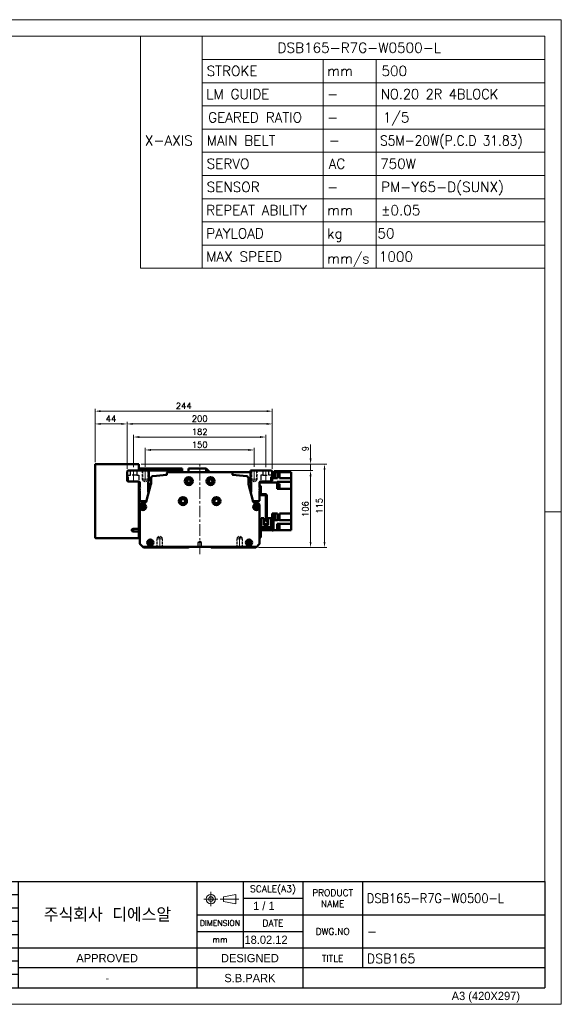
# Model space of a CAD drawing. Header units: millimetres. Extents: x 46891 to 50463, y 6223 to 9884.
# Tile 5 of 5: x 49717 to 50463, y 8529 to 9884. Entities that reach past the tile are written whole.
import ezdxf
from ezdxf.enums import TextEntityAlignment as Align

# ---------------------------------------------------------------- set-up
doc = ezdxf.new("R2010")
doc.units = ezdxf.units.MM
doc.header["$LTSCALE"] = 0.5
for name, pattern in [('CENTER', [50.8, 31.75, -6.35, 6.35, -6.35]), ('HIDDEN', [9.525, 6.35, -3.175]), ('HIDDENX2', [19.05, 12.7, -6.35])]:
    doc.linetypes.add(name, pattern=pattern)
doc.layers.get('0').update_dxf_attribs({"lineweight": 20})
for name, color, linetype, lineweight in [('1', 1, 'CENTER', 13), ('4', 4, 'Continuous', 13), ('외형선(ISO)', 7, 'Continuous', 50)]:
    doc.layers.add(name, color=color, linetype=linetype, lineweight=lineweight)
doc.layers.add('2', color=2, linetype='HIDDENX2')
doc.layers.add('3', color=3, linetype='Continuous')
doc.styles.add('ACISOGDT', font='amgdt.shx')
doc.styles.add('DSR TEXT', font='romans.shx', dxfattribs={"bigfont": 'whgtxt.shx'})
doc.styles.get("Standard").update_dxf_attribs({"font": 'romans.shx', "bigfont": 'whgtxt.shx'})
doc.dimstyles.new('DSR', dxfattribs={"dimscale": 2, "dimtxt": 3, "dimasz": 3, "dimexe": 0.5, "dimexo": 0.5, "dimgap": 0.5, "dimtad": 1, "dimdsep": 46, "dimtxsty": 'Standard', "dimcen": 2.5, "dimclrd": 4, "dimclre": 4, "dimclrt": 2, "dimadec": 0, "dimazin": 2, "dimtfac": 1, "dimtmove": 0, "dimatfit": 3, "dimfxl": 0, "dimlwd": -1, "dimlwe": -1, "dimarcsym": 0})

# ---------------------------------------------------------------- blocks, each defined once
blk = doc.blocks.new('A$C13F00394')
for p, q in [((109.11, 28.14), (105.34, 27.43)), ((105.34, 27.43), (105.34, 26.01)), ((109.11, 25.3), (109.11, 28.14)), ((-202.34, 25.67), (-191.42, 25.67)), ((-202.34, 25.3), (-191.42, 25.3)), ((105.34, 26.01), (109.11, 25.3))]:
    blk.add_line(p, q)
for radius in [1.42, 0.71]:
    blk.add_circle((101.56, 26.76), radius)
at = {"layer": '1'}
for p, q in [((103.69, 26.76), (99.44, 26.76)), ((101.56, 28.89), (101.56, 24.63)), ((104.41, 26.76), (110.04, 26.76))]:
    blk.add_line(p, q, dxfattribs=at)
at = {"layer": '3'}
for p, q in [((0, 32), (-207.68, 32)), ((0, 32), (202.32, 32)), ((0, 32), (0, 0)), ((43.43, 32), (43.43, 0)), ((97.32, 32), (97.32, 12)), ((111.32, 32), (111.32, 12)), ((129.32, 32), (129.32, 0)), ((147.32, 32), (147.32, 6)), ((202.32, 32), (202.32, 0)), ((0, 28), (25, 24)), ((43.43, 28), (0, 28)), ((25, 28), (25, 0)), ((34.7, 28), (34.7, 0)), ((111.32, 27), (129.32, 27)), ((43.43, 24), (0, 24)), ((97.32, 22), (202.32, 22)), ((43.43, 20), (0, 20)), ((43.43, 16), (0, 16)), ((97.32, 17), (129.32, 17)), ((0, 12), (129.32, 12)), ((97.32, 12), (97.32, 0)), ((129.32, 12), (202.32, 12)), ((43.43, 8), (0, 8)), ((97.32, 6), (43.43, 6)), ((129.32, 6), (97.32, 6)), ((202.32, 6), (129.32, 6)), ((43.43, 4), (0, 4)), ((0, 0), (202.32, 0))]:
    blk.add_line(p, q, dxfattribs=at)
at = {"color": 0, "style": 'DSR TEXT'}
for s, height, p in [('조립 치수 허용차', 2, (11.97, 29.02)), ('등급', 1.5, (20.77, 25.52)), ('정밀급', 1.5, (27.18, 25.37)), ('보통급', 1.3, (36.41, 25.38)), ('치수 구분', 1.5, (0.69, 24.78)), (' 0.5 초과 6 이하', 1.6, (0.56, 21.19)), (' 6 초과 30 이하', 1.6, (0.49, 17.19)), (' 30 초과 120 이하', 1.6, (0.49, 13.19)), (' 120 초과 315 이하', 1.6, (0.49, 9.19)), (' 315 초과 1000 이하', 1.6, (0.49, 5.19)), (' 1000 초과 2000 이하', 1.6, (0.49, 1.19))]:
    blk.add_text(s, height=height, dxfattribs=at).set_placement(p)
at = {"color": 7, "style": 'ACISOGDT'}
for s, p in [('APPROVED', (70.28, 8.93)), ('DESIGNED', (113.35, 8.93))]:
    blk.add_text(s, height=2.5, dxfattribs=at).set_placement(p, align=Align.MIDDLE_CENTER)
at = {"color": 7, "attachment_point": 5, "style": 'DSR TEXT'}
for s, insert, char_height in [('SCALE(A3)', (120.32, 29.5), 2), ('PRODUCT\\PNAME', (138.32, 27), 2), ('주식회사 디에스알', (70.37, 22), 4.2), ('DIMENSION', (104.32, 19.5), 1.7), ('DATE', (120.32, 19.5), 2), ('DWG.NO', (138.32, 17), 2), ('mm', (104.32, 14.5), 1.8), ('TITLE', (138.32, 8.83), 2)]:
    blk.add_mtext(s, dxfattribs=dict(at, insert=insert, char_height=char_height))
at = {"color": 0, "char_height": 1.6, "attachment_point": 5, "style": 'DSR TEXT'}
for s, insert in [('%%P0.05', (29.85, 22)), ('%%P0.1', (39.07, 22)), ('%%P0.1', (29.85, 18)), ('%%P0.2', (39.07, 18)), ('%%P0.15', (29.85, 14)), ('%%P0.3', (39.07, 14)), ('%%P0.2', (29.85, 10)), ('%%P0.5', (39.07, 10)), ('%%P0.3', (29.85, 6)), ('%%P0.8', (39.07, 6)), ('%%P0.5', (29.85, 2)), ('%%P1.2', (39.07, 2))]:
    blk.add_mtext(s, dxfattribs=dict(at, insert=insert))
at = {"layer": '4', "color": 0, "style": 'DSR TEXT'}
blk.add_text('NOTE', height=3, dxfattribs=at).set_placement((-202.39, 26.38))
blk = doc.blocks.new('A$C1C1952E1')
for p, q in [((293, 292), (293, 222)), ((311.67, 292), (311.67, 222)), ((311.67, 285), (415, 285)), ((348.18, 285), (348.18, 222)), ((364.13, 285), (364.13, 222)), ((311.67, 278), (415, 278)), ((311.67, 271), (415, 271)), ((311.67, 264), (415, 264)), ((311.67, 257), (415, 257)), ((311.67, 250), (415, 250)), ((311.67, 243), (415, 243)), ((311.67, 236), (415, 236)), ((311.67, 229), (415, 229)), ((293, 222), (415, 222))]:
    blk.add_line(p, q)
at = {"color": 1}
blk.add_lwpolyline([(0, 0), (420, 0), (420, 297), (0, 297)], close=True, dxfattribs=at)
at = {"color": 3}
blk.add_lwpolyline([(5, 5), (415, 5), (415, 292), (5, 292)], close=True, dxfattribs=at)
at = {"color": 7, "style": 'ACISOGDT'}
blk.add_text('A3 (420X297)', height=2.5, dxfattribs=at).set_placement((386.91, 1.28))
blk = doc.blocks.new('A$C1E181772')
at = {"layer": '외형선(ISO)'}
for p, q in [((17.4, 71), (17.4, 59.6)), ((19, 71), (17.4, 71)), ((9, 22), (9, 57.5)), ((10.6, 57.5), (10.6, 22)), ((11.1, 59.6), (16.9, 59.6)), ((16.9, 58), (11.1, 58)), ((17.4, 59.6), (18.9, 59.6)), ((1.6, 25), (0, 25)), ((0, 22), (0, 25)), ((0, 22), (0, 12)), ((1.6, 25), (1.6, 22)), ((1.6, 12.1), (1.6, 22)), ((3.3, 26.5), (3.3, 14.1)), ((7, 26.5), (3.3, 26.5)), ((3.3, 11.6), (3.3, 14.1)), ((5.3, 14.1), (3.3, 14.1)), ((14.7, 14.1), (5.3, 14.1)), ((7, 17.1), (7, 26.5)), ((7, 18.1), (13, 18.1)), ((13, 17.8), (7, 17.8)), ((7, 17.1), (13, 17.1)), ((10.6, 22), (9, 22)), ((16.7, 26.5), (13, 26.5)), ((13, 26.5), (13, 17.1)), ((16.7, 14.1), (14.7, 14.1)), ((16.7, 14.1), (16.7, 26.5)), ((16.7, 14.1), (16.7, 11.6)), ((2, 10), (16.9, 10)), ((17, 11.6), (2.1, 11.6)), ((17.4, 9.5), (17.4, 3)), ((17.4, 0), (17.4, 3)), ((17.4, 0), (19, 0))]:
    blk.add_line(p, q, dxfattribs=at)
for centre, radius, start, end in [((11.1, 57.5), 2.1, 90, 180), ((11.1, 57.5), 0.5, 90, 180), ((16.9, 60.1), 0.5, 270, 0), ((16.9, 60.1), 2.1, 270, 346.2259), ((2, 12), 2, 179.9999, 269.9999), ((2.1, 12.1), 0.5, 179.9999, 269.9999), ((16.9, 9.5), 0.5, 359.9999, 89.9999), ((17, 9.6), 2, 0.2454, 89.9999)]:
    blk.add_arc(centre, radius, start, end, dxfattribs=at)
blk = doc.blocks.new('*D127')
at = {"color": 1, "linetype": 'ByBlock'}
for p, q in [((49890.2, 9268.6), (49890.2, 9295)), ((50032.4, 9292), (49898, 9292)), ((50040.2, 9268.6), (50040.2, 9295))]:
    blk.add_line(p, q, dxfattribs=at)
at = {"color": 1}
for points in [[(49898, 9293.3), (49898, 9290.7), (49890.2, 9292)], [(50032.4, 9293.3), (50032.4, 9290.7), (50040.2, 9292)]]:
    blk.add_solid(points, dxfattribs=at)
at = {"layer": 'Defpoints', "color": 0}
for p in [(49890.2, 9292), (49890.2, 9265), (50040.2, 9265)]:
    blk.add_point(p, dxfattribs=at)
at = {"color": 3, "insert": (49965.2, 9299.2), "char_height": 8.4, "attachment_point": 5, "style": 'DSR TEXT'}
blk.add_mtext('150', dxfattribs=at)
blk = doc.blocks.new('*D128')
at = {"color": 1, "linetype": 'ByBlock'}
for p, q in [((49874.2, 9268.2), (49874.2, 9312.8)), ((50056.2, 9268.2), (50056.2, 9312.8)), ((50048.4, 9309.8), (49882, 9309.8))]:
    blk.add_line(p, q, dxfattribs=at)
at = {"color": 1}
for points in [[(49882, 9311.1), (49882, 9308.5), (49874.2, 9309.8)], [(50048.4, 9311.1), (50048.4, 9308.5), (50056.2, 9309.8)]]:
    blk.add_solid(points, dxfattribs=at)
at = {"layer": 'Defpoints', "color": 0}
for p in [(49874.2, 9309.8), (49874.2, 9264.6), (50056.2, 9264.6)]:
    blk.add_point(p, dxfattribs=at)
at = {"color": 3, "insert": (49965.2, 9317), "char_height": 8.4, "attachment_point": 5, "style": 'DSR TEXT'}
blk.add_mtext('182', dxfattribs=at)
blk = doc.blocks.new('*D129')
at = {"color": 1, "linetype": 'ByBlock'}
for p, q in [((49865.2, 9266.2), (49865.2, 9330.8)), ((50057.4, 9327.8), (49873, 9327.8)), ((50065.2, 9266.2), (50065.2, 9330.8))]:
    blk.add_line(p, q, dxfattribs=at)
at = {"color": 1}
for points in [[(49873, 9329.1), (49873, 9326.5), (49865.2, 9327.8)], [(50057.4, 9329.1), (50057.4, 9326.5), (50065.2, 9327.8)]]:
    blk.add_solid(points, dxfattribs=at)
at = {"layer": 'Defpoints', "color": 0}
for p in [(49865.2, 9327.8), (49865.2, 9262.6), (50065.2, 9262.6)]:
    blk.add_point(p, dxfattribs=at)
at = {"color": 3, "insert": (49965.2, 9335), "char_height": 8.4, "attachment_point": 5, "style": 'DSR TEXT'}
blk.add_mtext('200', dxfattribs=at)
blk = doc.blocks.new('*D130')
at = {"color": 1, "linetype": 'ByBlock'}
for p, q in [((49821.2, 9275.2), (49821.2, 9330.8)), ((49857.4, 9327.8), (49829, 9327.8)), ((49865.2, 9266.2), (49865.2, 9330.8))]:
    blk.add_line(p, q, dxfattribs=at)
at = {"color": 1}
for points in [[(49829, 9329.1), (49829, 9326.5), (49821.2, 9327.8)], [(49857.4, 9329.1), (49857.4, 9326.5), (49865.2, 9327.8)]]:
    blk.add_solid(points, dxfattribs=at)
at = {"layer": 'Defpoints', "color": 0}
for p in [(49821.2, 9327.8), (49821.2, 9271.6), (49865.2, 9262.6)]:
    blk.add_point(p, dxfattribs=at)
at = {"color": 3, "insert": (49843.2, 9335), "char_height": 8.4, "attachment_point": 5, "style": 'DSR TEXT'}
blk.add_mtext('44', dxfattribs=at)
blk = doc.blocks.new('*D147')
at = {"color": 1, "linetype": 'ByBlock'}
for p, q in [((49821.2, 9275.2), (49821.2, 9348.4)), ((49829, 9345.4), (50057.4, 9345.4)), ((50065.2, 9266.2), (50065.2, 9348.4))]:
    blk.add_line(p, q, dxfattribs=at)
at = {"color": 1}
for points in [[(49829, 9346.7), (49829, 9344.1), (49821.2, 9345.4)], [(50057.4, 9346.7), (50057.4, 9344.1), (50065.2, 9345.4)]]:
    blk.add_solid(points, dxfattribs=at)
at = {"layer": 'Defpoints', "color": 0}
for p in [(50065.2, 9345.4), (49821.2, 9271.6), (50065.2, 9262.6)]:
    blk.add_point(p, dxfattribs=at)
at = {"color": 3, "insert": (49943.2, 9352.6), "char_height": 8.4, "attachment_point": 5, "style": 'DSR TEXT'}
blk.add_mtext('244', dxfattribs=at)
blk = doc.blocks.new('*D148')
at = {"color": 1, "linetype": 'ByBlock'}
for p, q in [((50067.8, 9263.6), (50120.9, 9263.6)), ((50117.9, 9255.8), (50117.9, 9165.4)), ((50046.3, 9157.6), (50120.9, 9157.6))]:
    blk.add_line(p, q, dxfattribs=at)
at = {"color": 1}
for points in [[(50116.6, 9255.8), (50119.2, 9255.8), (50117.9, 9263.6)], [(50116.6, 9165.4), (50119.2, 9165.4), (50117.9, 9157.6)]]:
    blk.add_solid(points, dxfattribs=at)
at = {"layer": 'Defpoints', "color": 0}
for p in [(50064.2, 9263.6), (50042.7, 9157.6), (50117.9, 9157.6)]:
    blk.add_point(p, dxfattribs=at)
at = {"color": 3, "insert": (50110.7, 9210.6), "char_height": 8.4, "attachment_point": 5, "rotation": 90, "style": 'DSR TEXT'}
blk.add_mtext('106', dxfattribs=at)
blk = doc.blocks.new('*D149')
at = {"color": 1, "linetype": 'ByBlock'}
for p, q in [((50117.9, 9280.4), (50117.9, 9299.4)), ((49884.8, 9272.6), (50120.9, 9272.6)), ((50117.9, 9263.6), (50117.9, 9272.6)), ((50067.8, 9263.6), (50120.9, 9263.6)), ((50117.9, 9255.8), (50117.9, 9248))]:
    blk.add_line(p, q, dxfattribs=at)
at = {"color": 1}
for points in [[(50116.6, 9280.4), (50119.2, 9280.4), (50117.9, 9272.6)], [(50116.6, 9255.8), (50119.2, 9255.8), (50117.9, 9263.6)]]:
    blk.add_solid(points, dxfattribs=at)
at = {"layer": 'Defpoints', "color": 0}
for p in [(49881.2, 9272.6), (50117.9, 9272.6), (50064.2, 9263.6)]:
    blk.add_point(p, dxfattribs=at)
at = {"color": 3, "insert": (50110.7, 9293.8), "char_height": 8.4, "attachment_point": 5, "rotation": 90, "style": 'DSR TEXT'}
blk.add_mtext('9', dxfattribs=at)
blk = doc.blocks.new('*D150')
at = {"color": 1, "linetype": 'ByBlock'}
for p, q in [((49884.8, 9272.6), (50140.1, 9272.6)), ((50137.1, 9264.8), (50137.1, 9165.4)), ((50046.3, 9157.6), (50140.1, 9157.6))]:
    blk.add_line(p, q, dxfattribs=at)
at = {"color": 1}
for points in [[(50135.8, 9264.8), (50138.4, 9264.8), (50137.1, 9272.6)], [(50135.8, 9165.4), (50138.4, 9165.4), (50137.1, 9157.6)]]:
    blk.add_solid(points, dxfattribs=at)
at = {"layer": 'Defpoints', "color": 0}
for p in [(49881.2, 9272.6), (50042.7, 9157.6), (50137.1, 9157.6)]:
    blk.add_point(p, dxfattribs=at)
at = {"color": 3, "insert": (50129.9, 9215.1), "char_height": 8.4, "attachment_point": 5, "rotation": 90, "style": 'DSR TEXT'}
blk.add_mtext('115', dxfattribs=at)

msp = doc.modelspace()

# ---------------------------------------------------------------- linework, layer by layer
at = {"color": 2, "linetype": 'HIDDEN'}
for p, q in [((49886.2155, 9263.5696), (49886.2155, 9251.5696)), ((49886.8155, 9262.9696), (49886.2155, 9263.5696)), ((49886.8155, 9262.9696), (49893.6155, 9262.9696)), ((49886.8155, 9262.9696), (49886.8155, 9249.5696)), ((49893.6155, 9262.9696), (49894.2155, 9263.5696)), ((49893.6155, 9262.9696), (49893.6155, 9249.5696)), ((49894.2155, 9263.5696), (49894.2155, 9251.5696)), ((50036.2155, 9263.5696), (50036.2155, 9251.5696)), ((50036.8155, 9262.9696), (50036.2155, 9263.5696)), ((50036.8155, 9262.9696), (50043.6155, 9262.9696)), ((50036.8155, 9262.9696), (50036.8155, 9249.5696)), ((50043.6155, 9262.9696), (50044.2155, 9263.5696)), ((50043.6155, 9262.9696), (50043.6155, 9249.5696)), ((50044.2155, 9263.5696), (50044.2155, 9251.5696)), ((49886.2155, 9251.5696), (49894.2155, 9251.5696)), ((49886.2155, 9251.5696), (49886.8155, 9250.53037)), ((49886.8155, 9249.5696), (49893.6155, 9249.5696)), ((49886.8155, 9249.5696), (49890.2155, 9247.60661)), ((49893.6155, 9249.5696), (49890.2155, 9247.60661)), ((49894.2155, 9251.5696), (49893.6155, 9250.53037)), ((50036.2155, 9251.5696), (50044.2155, 9251.5696)), ((50036.2155, 9251.5696), (50036.8155, 9250.53037)), ((50036.8155, 9249.5696), (50043.6155, 9249.5696)), ((50036.8155, 9249.5696), (50040.2155, 9247.60661)), ((50043.6155, 9249.5696), (50040.2155, 9247.60661)), ((50044.2155, 9251.5696), (50043.6155, 9250.53037)), ((49906.2155, 9169.5696), (49906.8155, 9170.60883)), ((49906.2155, 9169.5696), (49914.2155, 9169.5696)), ((49906.2155, 9157.5696), (49906.2155, 9169.5696)), ((49906.8155, 9171.5696), (49910.2155, 9173.53259)), ((49906.8155, 9171.5696), (49913.6155, 9171.5696)), ((49906.8155, 9158.1696), (49906.8155, 9171.5696)), ((49913.6155, 9171.5696), (49910.2155, 9173.53259)), ((49913.6155, 9158.1696), (49913.6155, 9171.5696)), ((49914.2155, 9169.5696), (49913.6155, 9170.60883)), ((49914.2155, 9157.5696), (49914.2155, 9169.5696)), ((50016.2155, 9169.5696), (50016.8155, 9170.60883)), ((50024.2155, 9169.5696), (50016.2155, 9169.5696)), ((50016.2155, 9157.5696), (50016.2155, 9169.5696)), ((50016.8155, 9171.5696), (50020.2155, 9173.53259)), ((50023.6155, 9171.5696), (50016.8155, 9171.5696)), ((50016.8155, 9158.1696), (50016.8155, 9171.5696)), ((50023.6155, 9171.5696), (50020.2155, 9173.53259)), ((50023.6155, 9158.1696), (50023.6155, 9171.5696)), ((50024.2155, 9169.5696), (50023.6155, 9170.60883)), ((50024.2155, 9157.5696), (50024.2155, 9169.5696)), ((49906.8155, 9158.1696), (49906.2155, 9157.5696)), ((49906.8155, 9158.1696), (49913.6155, 9158.1696)), ((49913.6155, 9158.1696), (49914.2155, 9157.5696)), ((50016.8155, 9158.1696), (50016.2155, 9157.5696)), ((50023.6155, 9158.1696), (50016.8155, 9158.1696)), ((50023.6155, 9158.1696), (50024.2155, 9157.5696))]:
    msp.add_line(p, q, dxfattribs=at)
at = {"color": 1, "linetype": 'CENTER'}
for p, q in [((49890.2155, 9265.00514), (49890.2155, 9246.44044)), ((50040.2155, 9265.00514), (50040.2155, 9246.44044)), ((49910.2155, 9156.13405), (49910.2155, 9174.69876)), ((50020.2155, 9156.13405), (50020.2155, 9174.69876))]:
    msp.add_line(p, q, dxfattribs=at)
at = {"color": 1}
msp.add_line((50463.13132, 9206.60102), (50440.31632, 9206.60102), dxfattribs=at)
at = {"layer": '1'}
for p, q in [((49965.2155, 9148.5696), (49965.2155, 9271.5696)), ((49874.2155, 9247.5696), (49874.2155, 9264.5696)), ((50056.2155, 9247.5696), (50056.2155, 9264.5696))]:
    msp.add_line(p, q, dxfattribs=at)
at = {"layer": '2'}
for p, q in [((49867.2155, 9257.0696), (49869.9655, 9257.0696)), ((49867.2155, 9248.5696), (49867.2155, 9257.0696)), ((49869.9655, 9257.0696), (49869.9655, 9263.5696)), ((49878.4655, 9257.0696), (49869.9655, 9257.0696)), ((49878.4655, 9263.5696), (49878.4655, 9257.0696)), ((49878.4655, 9257.0696), (49881.2155, 9257.0696)), ((49881.2155, 9257.0696), (49881.2155, 9248.5696)), ((50051.9655, 9257.0696), (50049.2155, 9257.0696)), ((50049.2155, 9257.0696), (50049.2155, 9248.5696)), ((50051.9655, 9263.5696), (50051.9655, 9257.0696)), ((50051.9655, 9257.0696), (50060.4655, 9257.0696)), ((50060.4655, 9257.0696), (50060.4655, 9263.5696)), ((50063.2155, 9257.0696), (50060.4655, 9257.0696)), ((50063.2155, 9248.5696), (50063.2155, 9257.0696)), ((49965.2155, 9166.07175), (49962.7155, 9164.5696)), ((49962.7155, 9164.5696), (49962.7155, 9158.5696)), ((49967.7155, 9164.5696), (49962.7155, 9164.5696)), ((49967.7155, 9164.5696), (49965.2155, 9166.07175)), ((49967.7155, 9158.5696), (49967.7155, 9164.5696))]:
    msp.add_line(p, q, dxfattribs=at)
at = {"layer": '3'}
for p in [(50440.31632, 8697.82652), (49517.14175, 8551.81052)]:
    msp.add_line(p, (50440.31632, 8551.81052), dxfattribs=at)
at = {"layer": '외형선(ISO)'}
for p, q in [((49821.2155, 9171.5696), (49821.2155, 9271.5696)), ((49822.2155, 9272.5696), (49881.2155, 9272.5696)), ((49881.2155, 9271.5696), (49881.2155, 9272.5696)), ((49881.2155, 9263.5696), (49881.2155, 9271.5696)), ((49865.2155, 9262.5696), (49866.2155, 9263.5696)), ((49865.2155, 9249.5696), (49865.2155, 9262.5696)), ((49866.2155, 9263.5696), (49895.2155, 9263.5696)), ((49881.2155, 9266.5696), (49888.2155, 9266.5696)), ((49888.2155, 9266.5696), (49888.2155, 9263.5696)), ((49928.2155, 9266.5696), (49888.2155, 9266.5696)), ((49888.2155, 9263.62181), (49928.2155, 9263.62181)), ((49895.2155, 9263.5696), (49895.2155, 9248.89414)), ((49919.9881, 9258.05688), (49919.9881, 9259.5696)), ((49921.9881, 9261.5696), (50008.44291, 9261.5696)), ((49928.2155, 9263.62181), (49928.2155, 9266.5696)), ((49928.2155, 9266.5696), (49928.2155, 9263.62181)), ((49928.2155, 9266.5696), (49941.2155, 9266.5696)), ((49928.2155, 9261.5696), (49928.2155, 9263.62181)), ((49928.2155, 9261.5696), (49928.2155, 9263.62181)), ((49928.2155, 9263.62181), (49941.2155, 9263.62181)), ((49941.2155, 9266.5696), (49941.2155, 9263.62181)), ((49941.2155, 9263.62181), (49941.2155, 9261.5696)), ((49949.7655, 9266.5696), (49949.7655, 9261.5696)), ((49949.7655, 9266.5696), (49974.2155, 9266.5696)), ((49974.2155, 9261.5696), (49974.2155, 9266.5696)), ((49979.2155, 9261.5696), (49974.2155, 9266.5696)), ((50035.2155, 9261.5696), (50008.44291, 9261.5696)), ((50010.44291, 9259.5696), (50010.44291, 9258.05688)), ((50035.2155, 9248.89414), (50035.2155, 9263.5696)), ((50035.2155, 9263.5696), (50064.2155, 9263.5696)), ((50064.2155, 9263.5696), (50065.2155, 9262.5696)), ((50065.2155, 9262.5696), (50065.2155, 9249.5696)), ((50065.2155, 9261.7895), (50066.2155, 9261.7895)), ((50066.2155, 9254.1895), (50066.2155, 9261.7895)), ((50067.2155, 9261.5696), (50066.2155, 9261.5696)), ((50066.2155, 9261.4895), (50068.8155, 9261.4895)), ((50067.2155, 9261.5696), (50072.2155, 9261.5696)), ((50067.2155, 9261.5696), (50067.2155, 9261.4895)), ((50068.8155, 9254.4895), (50068.8155, 9261.4895)), ((50072.2155, 9261.5696), (50075.2155, 9261.5696)), ((50072.2155, 9261.5696), (50072.2155, 9253.1696)), ((50091.2155, 9261.5696), (50075.2155, 9261.5696)), ((50075.2155, 9253.1696), (50075.2155, 9261.5696)), ((50091.2155, 9257.1696), (50091.2155, 9261.5696)), ((50091.2155, 9257.1696), (50091.2155, 9253.1696)), ((49866.2155, 9248.5696), (49865.2155, 9249.5696)), ((49881.7155, 9248.5696), (49866.2155, 9248.5696)), ((49881.2155, 9183.5696), (49881.2155, 9248.5696)), ((49882.7155, 9241.0696), (49882.7155, 9247.5696)), ((49891.45514, 9220.49266), (49898.14885, 9244.89629)), ((49894.2155, 9245.89414), (49894.2155, 9234.5696)), ((49898.2155, 9245.5696), (49894.2155, 9245.5696)), ((49895.2155, 9250.4246), (49898.2155, 9250.4246)), ((49898.2155, 9245.25527), (49898.2155, 9253.03272)), ((50032.2155, 9253.03272), (50032.2155, 9245.25527)), ((50032.2155, 9247.23578), (50036.03214, 9247.23578)), ((50032.28216, 9244.89629), (50038.97587, 9220.49266)), ((50036.2155, 9234.5696), (50036.2155, 9245.89414)), ((50047.7155, 9247.5696), (50047.7155, 9241.0696)), ((50047.7155, 9247.23578), (50071.7155, 9247.23578)), ((50064.2155, 9248.5696), (50048.7155, 9248.5696)), ((50065.2155, 9249.5696), (50064.2155, 9248.5696)), ((50065.2155, 9254.1895), (50066.2155, 9254.1895)), ((50067.2155, 9253.13054), (50065.2155, 9253.13054)), ((50066.2155, 9254.4895), (50068.8155, 9254.4895)), ((50067.2155, 9253.1696), (50067.2155, 9254.4895)), ((50067.2155, 9253.1696), (50067.2155, 9253.13054)), ((50067.2155, 9253.1696), (50072.2155, 9253.1696)), ((50071.7155, 9247.93671), (50091.2155, 9247.93671)), ((50071.7155, 9247.93671), (50071.7155, 9247.90227)), ((50071.7155, 9247.23578), (50071.7155, 9247.90227)), ((50071.7155, 9247.23578), (50071.7155, 9238.2696)), ((50072.2155, 9245.76817), (50071.7155, 9245.76817)), ((50072.2155, 9239.76817), (50072.2155, 9245.76817)), ((50072.9155, 9245.71817), (50072.2155, 9245.71817)), ((50072.9155, 9239.81817), (50072.9155, 9245.71817)), ((50074.9155, 9245.51817), (50072.9155, 9245.51817)), ((50074.9155, 9240.01817), (50074.9155, 9245.51817)), ((50075.2155, 9253.1696), (50091.2155, 9253.1696)), ((50091.2155, 9253.01344), (50091.2155, 9253.1696)), ((50091.2155, 9253.01344), (50091.2155, 9247.93671)), ((50091.2155, 9242.7696), (50091.2155, 9247.93671)), ((50091.2155, 9242.7696), (50091.2155, 9238.2696)), ((49883.2155, 9240.5696), (49882.7155, 9241.0696)), ((49882.7155, 9240.0696), (49883.2155, 9240.5696)), ((49882.7155, 9239.0696), (49882.7155, 9240.0696)), ((49883.2155, 9238.5696), (49882.7155, 9239.0696)), ((49882.7155, 9238.0696), (49883.2155, 9238.5696)), ((49882.7155, 9237.0696), (49882.7155, 9238.0696)), ((49883.2155, 9236.5696), (49882.7155, 9237.0696)), ((49882.7155, 9236.0696), (49883.2155, 9236.5696)), ((49882.7155, 9222.5696), (49882.7155, 9236.0696)), ((49894.2155, 9241.5696), (49897.23637, 9241.5696)), ((50047.7155, 9241.0696), (50047.2155, 9240.5696)), ((50047.2155, 9240.5696), (50047.7155, 9240.0696)), ((50047.7155, 9239.0696), (50047.2155, 9238.5696)), ((50047.2155, 9238.5696), (50047.7155, 9238.0696)), ((50047.7155, 9237.0696), (50047.2155, 9236.5696)), ((50047.2155, 9236.5696), (50047.7155, 9236.0696)), ((50047.7155, 9240.0696), (50047.7155, 9239.0696)), ((50047.7155, 9238.0696), (50047.7155, 9237.0696)), ((50047.7155, 9236.0696), (50047.7155, 9222.5696)), ((50072.2155, 9239.76817), (50071.7155, 9239.76817)), ((50071.7155, 9238.2696), (50091.2155, 9238.2696)), ((50072.9155, 9239.81817), (50072.2155, 9239.81817)), ((50074.9155, 9240.01817), (50072.9155, 9240.01817)), ((50091.2155, 9204.3696), (50091.2155, 9238.2696)), ((49882.7155, 9163.81224), (49882.7155, 9215.5696)), ((49890.2155, 9221.5696), (49883.7155, 9221.5696)), ((49885.7155, 9218.5696), (49888.65511, 9218.5696)), ((50046.7155, 9221.5696), (50040.2155, 9221.5696)), ((50041.7759, 9218.5696), (50044.7155, 9218.5696)), ((50047.7155, 9215.5696), (50047.7155, 9163.81224)), ((50067.2155, 9204.37102), (50065.2155, 9204.37102)), ((50065.2155, 9201.1329), (50065.2155, 9204.37102)), ((50065.2155, 9203.65898), (50066.2155, 9203.65898)), ((50066.2155, 9196.56979), (50066.2155, 9203.65898)), ((50066.2155, 9203.35898), (50068.8155, 9203.35898)), ((50067.2155, 9204.37102), (50067.2155, 9204.3696)), ((50067.2155, 9204.3696), (50072.2155, 9204.3696)), ((50067.2155, 9203.35898), (50067.2155, 9204.3696)), ((50068.8155, 9196.35898), (50068.8155, 9203.35898)), ((50072.2155, 9204.3696), (50072.2155, 9195.90341)), ((50091.2155, 9204.3696), (50075.2155, 9204.3696)), ((50075.2155, 9204.3696), (50075.2155, 9195.90341)), ((50091.2155, 9204.3696), (50091.2155, 9200.3696)), ((50047.7155, 9195.90341), (50050.01552, 9195.90341)), ((50053.71552, 9195.90341), (50056.1155, 9195.90341)), ((50057.7155, 9195.90341), (50059.71552, 9195.90341)), ((50063.41552, 9195.90341), (50065.11551, 9195.90341)), ((50065.2155, 9201.1329), (50065.2155, 9198.58506)), ((50065.2155, 9196.56979), (50065.2155, 9198.58506)), ((50066.7155, 9196.35898), (50068.8155, 9196.35898)), ((50066.71551, 9195.24496), (50067.2155, 9195.24496)), ((50067.2155, 9196.35898), (50067.2155, 9195.24765)), ((50067.2155, 9195.24765), (50067.2155, 9195.24496)), ((50067.2155, 9195.24765), (50072.2155, 9195.24765)), ((50071.7155, 9190.4696), (50091.2155, 9190.4696)), ((50071.7155, 9190.4696), (50071.7155, 9190.12575)), ((50071.7155, 9181.5696), (50071.7155, 9190.12575)), ((50072.2155, 9189.00866), (50071.7155, 9189.00866)), ((50072.2155, 9195.90341), (50075.2155, 9195.90341)), ((50072.2155, 9195.90341), (50072.2155, 9195.24765)), ((50072.2155, 9183.00866), (50072.2155, 9189.00866)), ((50072.9155, 9188.95866), (50072.2155, 9188.95866)), ((50072.9155, 9183.05866), (50072.9155, 9188.95866)), ((50074.9155, 9188.75866), (50072.9155, 9188.75866)), ((50074.9155, 9183.25866), (50074.9155, 9188.75866)), ((50075.2155, 9195.24765), (50075.2155, 9195.90341)), ((50075.2155, 9195.24765), (50091.2155, 9195.24765)), ((50091.2155, 9195.24765), (50091.2155, 9200.3696)), ((50091.2155, 9195.23693), (50091.2155, 9195.24765)), ((50091.2155, 9195.23693), (50091.2155, 9190.4696)), ((50091.2155, 9190.4696), (50091.2155, 9185.9696)), ((49881.2155, 9183.5696), (49873.7155, 9183.5696)), ((49873.7155, 9179.5696), (49881.2155, 9179.5696)), ((49881.2155, 9185.5696), (49882.7155, 9185.5696)), ((49881.2155, 9184.97725), (49882.7155, 9184.97725)), ((49881.2155, 9179.5696), (49881.2155, 9183.5696)), ((49881.2155, 9171.5696), (49881.2155, 9179.5696)), ((49881.2155, 9176.5696), (49882.7155, 9176.5696)), ((50047.7155, 9181.5696), (50071.7155, 9181.5696)), ((50065.2155, 9181.5696), (50065.2155, 9181.3497)), ((50065.2155, 9181.3497), (50066.2155, 9181.3497)), ((50066.2155, 9181.3497), (50066.2155, 9181.5696)), ((50072.2155, 9183.00866), (50071.7155, 9183.00866)), ((50071.7155, 9181.5696), (50091.2155, 9181.5696)), ((50072.9155, 9183.05866), (50072.2155, 9183.05866)), ((50074.9155, 9183.25866), (50072.9155, 9183.25866)), ((50091.2155, 9181.5696), (50091.2155, 9185.9696)), ((49881.2155, 9170.5696), (49822.2155, 9170.5696)), ((49881.2155, 9170.5696), (49881.2155, 9171.5696)), ((49886.7155, 9158.5696), (49883.59418, 9161.69092)), ((50046.83682, 9161.69092), (50043.7155, 9158.5696)), ((49887.7155, 9157.5696), (49886.7155, 9158.5696)), ((50043.7155, 9158.5696), (49886.7155, 9158.5696)), ((49949.2155, 9157.5696), (49887.7155, 9157.5696)), ((49950.06906, 9158.42315), (49949.2155, 9157.5696)), ((49981.2155, 9157.5696), (49980.36195, 9158.42315)), ((50042.7155, 9157.5696), (49981.2155, 9157.5696)), ((50043.7155, 9158.5696), (50042.7155, 9157.5696))]:
    msp.add_line(p, q, dxfattribs=at)
for centre, radius in [((49950.2155, 9249.0696), 5.5), ((49950.2155, 9249.0696), 3.3), ((49950.2155, 9249.0696), 2.4585), ((49980.2155, 9249.0696), 5.5), ((49980.2155, 9249.0696), 3.3), ((49980.2155, 9249.0696), 2.4585), ((49887.2155, 9213.5696), 4.25), ((49887.2155, 9213.5696), 2.25), ((49942.2155, 9221.5696), 5.5), ((49942.2155, 9221.5696), 3.3), ((49942.2155, 9221.5696), 2.9585), ((49988.2155, 9221.5696), 5.5), ((49988.2155, 9221.5696), 3.3), ((49988.2155, 9221.5696), 2.9585), ((50043.2155, 9213.5696), 4.25), ((50043.2155, 9213.5696), 2.25), ((49873.7155, 9181.5696), 1.2295), ((49897.2155, 9164.5696), 4.25), ((49897.2155, 9164.5696), 2.25), ((50033.2155, 9164.5696), 4.25), ((50033.2155, 9164.5696), 2.25)]:
    msp.add_circle(centre, radius, dxfattribs=at)
for centre, radius, start, end in [((49822.2155, 9271.5696), 1, 90, 180), ((49951.2155, 8761.5696), 497, 93.6564443, 95.80911533), ((49919.4881, 9258.05688), 0.5, 273.65644439, 0), ((49921.9881, 9259.5696), 2, 89.99999994, 180), ((50008.44291, 9259.5696), 2, 0, 89.99999994), ((50010.94291, 9258.05688), 0.5, 180, 266.3435556), ((49979.2155, 8761.5696), 497, 84.19088456, 86.34355559), ((49881.7155, 9247.5696), 1, 0, 90), ((49899.2155, 9245.89414), 5, 143.13010235, 180), ((49897.2155, 9245.25527), 1, 338.96248892, 0), ((49901.2155, 9253.03272), 3, 95.80911533, 180), ((50029.2155, 9253.03272), 3, 0, 84.19088457), ((50033.2155, 9245.25527), 1, 180, 201.03751097), ((50031.2155, 9245.89414), 5, 0, 36.86989765), ((50048.7155, 9247.5696), 1, 90, 180), ((49895.2155, 9234.5696), 1, 180, 260.24123115), ((50035.2155, 9234.5696), 1, 279.75882445, 0), ((49883.7155, 9222.5696), 1, 180, 270), ((49885.7155, 9215.5696), 3, 89.99999994, 180), ((49888.65511, 9221.5696), 3, 269.99999994, 338.96248892), ((49890.2155, 9218.5696), 3, 61.42735458, 90), ((50040.2155, 9218.5696), 3, 90, 118.57262696), ((50041.7759, 9221.5696), 3, 201.03751097, 269.99999994), ((50044.7155, 9215.5696), 3, 0, 89.99999994), ((50046.7155, 9222.5696), 1, 270, 0), ((49887.2155, 9213.5696), 1.5, 41.40962211, 318.59037789), ((49888.7155, 9214.89247), 0.5, 221.40962211, 335.37911493), ((49888.7155, 9212.24672), 0.5, 24.62090608, 138.59037789), ((49887.2155, 9213.5696), 1.621, 328.98236195, 31.01763805), ((50041.7155, 9214.89247), 0.5, 204.62089557, 318.59037789), ((50041.7155, 9212.24672), 0.5, 41.40962211, 155.37910442), ((50043.2155, 9213.5696), 1.5, 221.40962211, 138.59037789), ((49873.7155, 9181.5696), 2, 90, 270), ((49822.2155, 9171.5696), 1, 180, 270), ((49885.7155, 9163.81224), 3, 180, 224.99999995), ((49897.2155, 9164.5696), 1.6, 134.4153086, 45.5846914), ((49895.74581, 9166.0696), 0.5, 314.4153086, 55.46539163), ((49898.6852, 9166.0696), 0.5, 124.5346146, 225.5846914), ((50033.2155, 9164.5696), 1.6, 134.4153086, 45.5846914), ((50031.74581, 9166.0696), 0.5, 314.4153086, 55.4653777), ((50034.6852, 9166.0696), 0.5, 124.53462853, 225.5846914), ((50044.7155, 9163.81224), 3, 314.99999994, 0), ((49950.42261, 9158.0696), 0.5, 90, 135), ((49980.0084, 9158.0696), 0.5, 45, 90)]:
    msp.add_arc(centre, radius, start, end, dxfattribs=at)

# ---------------------------------------------------------------- block references
at = {"xscale": 4.563000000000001, "yscale": 4.563000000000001, "zscale": 4.563000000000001}
for name, p in [('A$C1C1952E1', (48546.67132, 8528.99552)), ('A$C13F00394', (49517.14175, 8551.81052))]:
    msp.add_blockref(name, p, dxfattribs=at)
at = {"xscale": -1}
msp.add_blockref('A$C1E181772', (50066.71553, 9171.56976), dxfattribs=at)

# ---------------------------------------------------------------- texts
at = {"color": 3, "style": 'DSR TEXT'}
for s, p in [('DSB165-R7G-W0500-L', (50072.40644, 9838.75558)), ('STROKE', (49974.85562, 9806.81458)), ('LM GUIDE', (49974.20261, 9774.87358)), ('X-AXIS', (49889.77994, 9710.99158)), ('MAIN BELT', (49974.85562, 9710.99158)), ('SERVO', (49974.85562, 9679.05058)), ('SENSOR', (49974.85562, 9647.10958)), ('REPEAT ABILITY', (49974.20261, 9615.16858)), ('PAYLOAD', (49974.20261, 9583.22758)), ('MAX SPEED', (49974.20261, 9551.28658))]:
    msp.add_text(s, height=13.713336, dxfattribs=at).set_placement(p)
at = {"color": 7, "style": 'DSR TEXT'}
for s, height, p in [('mm', 13.713336, (50140.80897, 9806.81458)), ('500', 13.713336, (50215.55679, 9806.81458)), ('-', 13.71334, (50140.80897, 9774.87358)), ('-', 13.71334, (50140.80897, 9742.93258)), ('-', 13.71334, (50142.76802, 9710.99158)), ('AC', 13.713336, (50142.76802, 9679.05058)), ('750W', 13.713336, (50213.59774, 9679.05058)), ('-', 13.71334, (50140.80897, 9647.10958)), ('PM-Y65-D(SUNX)', 13.713336, (50214.90377, 9647.10958)), ('mm', 13.713336, (50140.80897, 9615.16858)), ('±0.05', 13.713336, (50214.90377, 9615.16858)), ('kg', 13.713336, (50140.80897, 9583.22758)), ('50', 13.713336, (50209.96299, 9583.22758)), ('mm/s', 13.713336, (50140.80897, 9548.67452)), ('1000', 13.713336, (50211.92204, 9551.28658))]:
    msp.add_text(s, height=height, dxfattribs=at).set_placement(p)
for s, width, p in [('NO.20 2R 4BLOCK', 0.95, (50214.90377, 9774.87358)), ('S5M-20W(P.C.D 31.83)', 0.9, (50213.59774, 9710.99158))]:
    msp.add_text(s, height=13.713336, dxfattribs=dict(at, width=width)).set_placement(p)
at = {"color": 2, "style": 'DSR TEXT', "width": 0.9}
msp.add_text('DSB165-R7G-W0500-L', height=12.7764, dxfattribs=at).set_placement((50195.33142, 8668.53961))
at = {"color": 2}
for s, height, style, p in [('1 / 1', 11.4075, 'ACISOGDT', (50038.718, 8658.71509)), ('18.02.12', 11.4075, 'ACISOGDT', (50026.86318, 8612.15405)), ('-', 12.7764, 'DSR TEXT', (50195.33142, 8622.90961)), ('DSB165', 12.7764, 'DSR TEXT', (50195.33142, 8585.60854))]:
    msp.add_text(s, height=height, dxfattribs=dict(at, style=style)).set_placement(p)
at = {"color": 2, "style": 'ACISOGDT'}
for s, p in [('S.B.PARK', (50034.34073, 8565.15819)), ('-', (49837.84282, 8565.15819))]:
    msp.add_text(s, height=11.4075, dxfattribs=at).set_placement(p, align=Align.MIDDLE_CENTER)
at = {"color": 7, "insert": (50217.51584, 9756.64592), "char_height": 13.713336, "attachment_point": 1, "style": 'DSR TEXT'}
msp.add_mtext('1/5', dxfattribs=at)
at = {"color": 3, "insert": (49976.81467, 9756.64592), "char_height": 13.713336, "attachment_point": 1, "style": 'DSR TEXT'}
msp.add_mtext('GEARED RATIO', dxfattribs=at)

# ---------------------------------------------------------------- dimensions: what is measured, and where the dimension line sits
for base, p1, p2, angle, picture, middle in [((50065.2155, 9345.36839), (49821.2155, 9271.5696), (50065.2155, 9262.5696), 180, '*D147', (49943.2155, 9352.56839)), ((49821.2155, 9327.8315), (49865.2155, 9262.5696), (49821.2155, 9271.5696), 180, '*D130', (49843.2155, 9335.0315)), ((49865.2155, 9327.8315), (50065.2155, 9262.5696), (49865.2155, 9262.5696), 180, '*D129', (49965.2155, 9335.0315)), ((49874.2155, 9309.82791), (50056.2155, 9264.5696), (49874.2155, 9264.5696), 180, '*D128', (49965.2155, 9317.02791)), ((49890.2155, 9292.00256), (50040.2155, 9265.00514), (49890.2155, 9265.00514), 180, '*D127', (49965.2155, 9299.20256)), ((50137.08381, 9157.5696), (49881.2155, 9272.5696), (50042.7155, 9157.5696), 90, '*D150', (50129.88381, 9215.0696)), ((50117.89255, 9157.5696), (50064.2155, 9263.5696), (50042.7155, 9157.5696), 90, '*D148', (50110.69255, 9210.5696))]:
    dim = msp.add_linear_dim(base=base, p1=p1, p2=p2, angle=angle, dimstyle='DSR', override={"dimscale": 3, "dimtxt": 2.8, "dimasz": 2.600136, "dimexe": 1, "dimexo": 1.2, "dimgap": 1, "dimdec": 4, "dimtxsty": 'DSR TEXT', "dimclrd": 1, "dimclre": 1, "dimclrt": 3, "dimtdec": 4, "dimtix": 1})
    dim.commit()
    dim.dimension.update_dxf_attribs({"geometry": picture, "text_midpoint": middle})
dim = msp.add_linear_dim(base=(50117.89255, 9272.5696), p1=(50064.2155, 9263.5696), p2=(49881.2155, 9272.5696), angle=90, dimstyle='DSR', override={"dimscale": 3, "dimtxt": 2.8, "dimasz": 2.600136, "dimexe": 1, "dimexo": 1.2, "dimgap": 1, "dimdec": 4, "dimtxsty": 'DSR TEXT', "dimclrd": 1, "dimclre": 1, "dimclrt": 3, "dimtdec": 4, "dimtix": 1})
dim.commit()
dim.dimension.update_dxf_attribs({"geometry": '*D149', "text_midpoint": (50117.89255, 9293.77041), "dimtype": 160})

doc.saveas('drawing.dxf')
